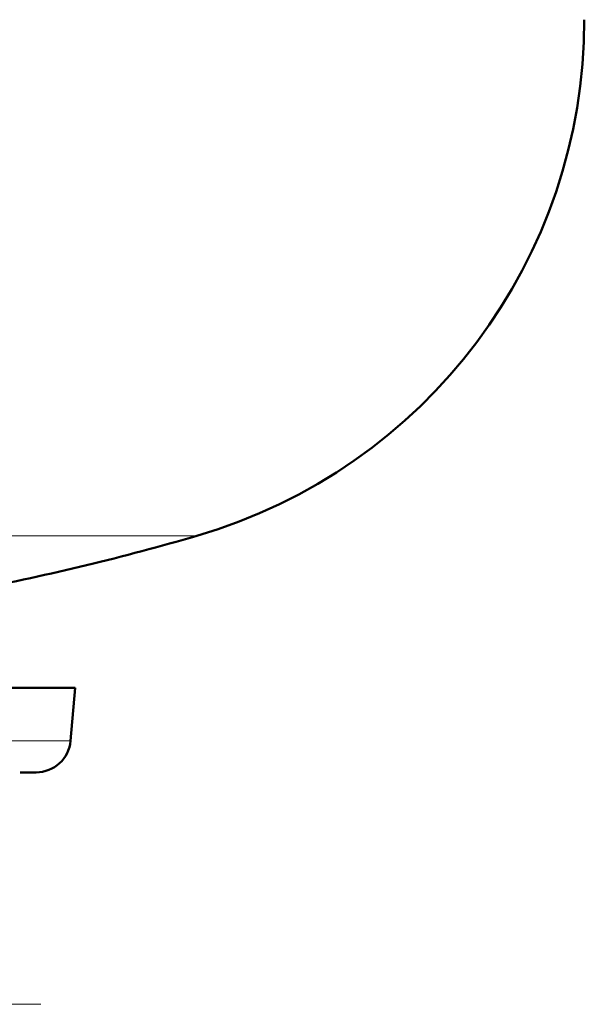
# Model space of a CAD drawing. Extents: x -1351 to 1763, y -1300 to 601.
# Tile 13 of 91: x -639 to -565, y -67 to 62. Entities that reach past the tile are written whole.
import ezdxf

# ---------------------------------------------------------------- set-up
doc = ezdxf.new("R2010")
doc.units = 0
doc.linetypes.add('DASHDOT', pattern=[18.5, 12, -3, 0.5, -3])

msp = doc.modelspace()

# ---------------------------------------------------------------- linework, layer by layer
at = {"color": 7, "lineweight": 18}
for p, q in [((-693.13, -5.51), (-615.53, -5.51)), ((-692.51, -32.2), (-631.98, -32.2))]:
    msp.add_line(p, q, dxfattribs=at)
at = {"color": 7, "lineweight": 50}
for p, q in [((-695.13, -25.31), (-631.38, -25.31)), ((-631.38, -25.31), (-631.98, -32.2)), ((-638.55, -36.31), (-636.46, -36.31))]:
    msp.add_line(p, q, dxfattribs=at)
at = {"color": 7, "linetype": 'DASHDOT', "lineweight": 18}
msp.add_line((-635.83, -66.51), (-669.43, -66.51), dxfattribs=at)
at = {"color": 7, "lineweight": 50}
for centre, radius, start, end in [((-635.13, 61.69), 70, 286.2602, 360), ((-705.13, 301.69), 320, 280.9286, 286.2602), ((-636.46, -31.81), 4.5, 270, 355)]:
    msp.add_arc(centre, radius, start, end, dxfattribs=at)

doc.saveas('drawing.dxf')
